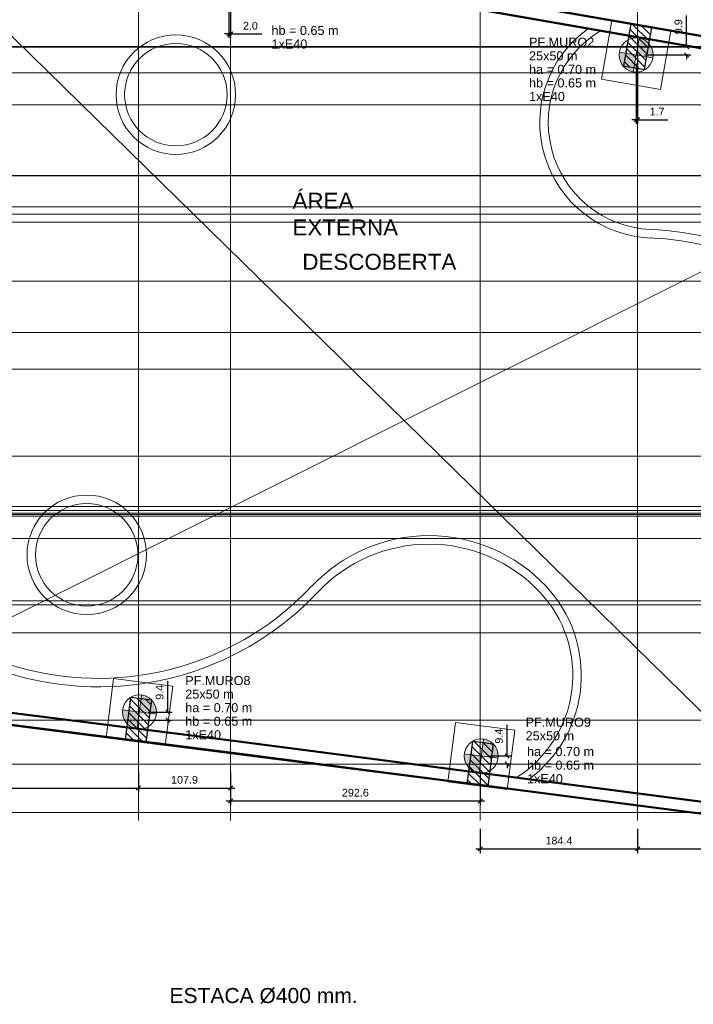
# Model space of a CAD drawing. Header units: millimetres. Extents: x 10 to 1250, y -62 to 528.
# Tile 57 of 193: x 105 to 121, y 19 to 42. Entities that reach past the tile are written whole.
import ezdxf

# ---------------------------------------------------------------- set-up
doc = ezdxf.new("R2010")
doc.units = ezdxf.units.MM
doc.header["$LTSCALE"] = 0.05
for name, color, linetype, lineweight in [('A-AREA-IDEN', 2, 'Continuous', 9), ('A-DETL-THIN', 151, 'Continuous', 18), ('A-WALL', 7, 'Continuous', 25), ('ARQ-ALV-REB', 7, 'Continuous', 18), ('C-PROP-LINE', 91, 'Continuous', 25), ('LC-Eixos', 160, 'Continuous', 5), ('LC-Estacas dos blocos', 7, 'Continuous', 5), ('LC-Hachuras dos pilares', 9, 'Continuous', 5), ('LC-Seção das fundações', 7, 'Continuous', 5), ('LC-Seção dos pilares', 4, 'Continuous', 30), ('LC-Textos', 3, 'Continuous', 20)]:
    doc.layers.add(name, color=color, linetype=linetype, lineweight=lineweight)
doc.styles.add('Arial', font='arial.ttf')
doc.styles.add('Humnst777 BlkCn BT_1', font='arial.ttf', dxfattribs={"height": 0.1875})
doc.styles.get("Standard").update_dxf_attribs({"font": 'arial.ttf'})
doc.dimstyles.new('UM_50.000000', dxfattribs={"dimtxt": 0.18, "dimasz": 0.1, "dimexe": 0.1, "dimexo": 0.2, "dimgap": 0.1, "dimtad": 1, "dimdec": 1, "dimlfac": 50, "dimzin": 0, "dimdsep": 46, "dimtxsty": 'Standard', "dimblk": 'OBLIQUE', "dimcen": 0.09, "dimdle": 0.1, "dimadec": 1, "dimazin": 2, "dimtfac": 1, "dimtdec": 1, "dimtofl": 0, "dimtmove": 0, "dimatfit": 3, "dimldrblk": 'OBLIQUE', "dimfxl": 1, "dimtolj": 1, "dimarcsym": 1})
pattern_1 = [(135, (15.30388, 54.98977), (-0.08838835, -0.08838835), [])]

# ---------------------------------------------------------------- blocks, each defined once
blk = doc.blocks.new('001')
at = {"layer": 'A-DETL-THIN', "color": 254}
for p, q in [((14.02, 8.122), (25.107, -2.729)), ((27.745, 5.583), (14.02, -1.286))]:
    blk.add_line(p, q, dxfattribs=at)
at = {"layer": 'A-WALL', "color": 254, "lineweight": 50}
for p, q in [((27.927, 5.694), (18.396, 7.356)), ((18.37, 7.219), (27.745, 5.583)), ((18.357, -1.85), (11.019, -0.928)), ((10.863, -1.049), (18.34, -1.989)), ((25.107, -2.729), (18.357, -1.85)), ((18.34, -1.989), (25.205, -2.883))]:
    blk.add_line(p, q, dxfattribs=at)
at = {"layer": 'ARQ-ALV-REB', "color": 254}
blk.add_line((27.927, 5.694), (18.396, 7.356), dxfattribs=at)
for centre, radius, start, end in [((23.324, 5.387), 1.352, 125.258, 267.4971), ((23.324, 5.387), 1.252, 120.5029, 267.4971), ((17.708, 5.716), 0.7, 0, 180), ((17.708, 5.716), 0.6, 0, 180), ((17.708, 5.716), 0.7, 180, 0), ((17.708, 5.716), 0.6, 180, 360), ((23.11, 0.504), 3.637, 40.5029, 87.4971), ((23.11, 0.504), 3.537, 40.5029, 87.4971), ((16.664, 0.325), 0.7, 0, 180), ((16.664, 0.325), 0.6, 0, 180), ((20.673, -1.335), 1.885, 43.2613, 136.7387), ((20.673, -1.335), 1.785, 43.2613, 136.7387), ((16.664, 0.325), 0.7, 180, 360), ((16.664, 0.325), 0.6, 180, 360), ((16.87, 2.6), 3.73, 220.7387, 257.2613), ((16.87, 2.6), 3.83, 220.7387, 257.2613), ((16.803, 2.306), 3.528, 257.2613, 316.7387), ((16.803, 2.306), 3.428, 257.2613, 316.7387), ((20.938, -1.085), 1.421, 302.4058, 43.2613), ((20.938, -1.085), 1.521, 306.7323, 43.2613)]:
    blk.add_arc(centre, radius, start, end, dxfattribs=at)
at = {"layer": 'C-PROP-LINE', "color": 254}
for p, q in [((10.863, -1.049), (18.34, -1.989)), ((18.34, -1.989), (25.205, -2.883))]:
    blk.add_line(p, q, dxfattribs=at)
at = {"layer": 'A-AREA-IDEN', "color": 254, "style": 'Humnst777 BlkCn BT_1'}
for s, p in [('ÁREA', (19.075, 4.379)), ('EXTERNA', (19.075, 4.066)), ('DESCOBERTA', (19.19, 3.664))]:
    blk.add_text(s, height=0.1875, dxfattribs=at).set_placement(p)
blk = doc.blocks.new('_Oblique')
at = {"color": 0, "linetype": 'ByBlock', "lineweight": -2}
blk.add_line((-0.5, -0.5), (0.5, 0.5), dxfattribs=at)
blk = doc.blocks.new('*D202')
at = {"color": 0, "lineweight": -2, "ltscale": 0.05, "transparency": 16777216}
for p, q in [((100.916, 24.137), (100.916, 23.674)), ((107.915, 24.137), (107.915, 23.674)), ((100.816, 23.774), (108.015, 23.774))]:
    blk.add_line(p, q, dxfattribs=at)
at = {"layer": 'Defpoints', "color": 0, "ltscale": 0.05, "transparency": 16777216}
for p in [(100.916, 24.337), (107.915, 24.337), (107.915, 23.774)]:
    blk.add_point(p, dxfattribs=at)
at = {"color": 0, "lineweight": -2, "ltscale": 0.05, "transparency": 16777216, "xscale": 0.1, "yscale": 0.1, "zscale": 0.1, "rotation": 180}
blk.add_blockref('_Oblique', (100.916, 23.774), dxfattribs=at)
at = {"color": 0, "lineweight": -2, "ltscale": 0.05, "transparency": 16777216, "xscale": 0.1, "yscale": 0.1, "zscale": 0.1}
blk.add_blockref('_Oblique', (107.915, 23.774), dxfattribs=at)
at = {"color": 0, "ltscale": 0.05, "transparency": 16777216, "insert": (104.415, 23.965), "char_height": 0.18, "attachment_point": 5}
blk.add_mtext('\\A1;350.0', dxfattribs=at)
blk = doc.blocks.new('*D203')
at = {"color": 0, "lineweight": -2, "ltscale": 0.05, "transparency": 16777216}
for p, q in [((107.915, 24.137), (107.915, 23.674)), ((110.073, 24.137), (110.073, 23.674)), ((107.815, 23.774), (110.173, 23.774))]:
    blk.add_line(p, q, dxfattribs=at)
at = {"layer": 'Defpoints', "color": 0, "ltscale": 0.05, "transparency": 16777216}
for p in [(107.915, 24.337), (110.073, 24.337), (110.073, 23.774)]:
    blk.add_point(p, dxfattribs=at)
at = {"color": 0, "lineweight": -2, "ltscale": 0.05, "transparency": 16777216, "xscale": 0.1, "yscale": 0.1, "zscale": 0.1, "rotation": 180}
blk.add_blockref('_Oblique', (107.915, 23.774), dxfattribs=at)
at = {"color": 0, "lineweight": -2, "ltscale": 0.05, "transparency": 16777216, "xscale": 0.1, "yscale": 0.1, "zscale": 0.1}
blk.add_blockref('_Oblique', (110.073, 23.774), dxfattribs=at)
at = {"color": 0, "ltscale": 0.05, "transparency": 16777216, "insert": (108.994, 23.965), "char_height": 0.18, "attachment_point": 5}
blk.add_mtext('\\A1;107.9', dxfattribs=at)
blk = doc.blocks.new('*D204')
at = {"color": 0, "lineweight": -2, "ltscale": 0.05, "transparency": 16777216}
for p, q in [((110.073, 24.137), (110.073, 23.372)), ((115.924, 24.137), (115.924, 23.372)), ((109.973, 23.472), (116.024, 23.472))]:
    blk.add_line(p, q, dxfattribs=at)
at = {"layer": 'Defpoints', "color": 0, "ltscale": 0.05, "transparency": 16777216}
for p in [(110.073, 24.337), (115.924, 24.337), (115.924, 23.472)]:
    blk.add_point(p, dxfattribs=at)
at = {"color": 0, "lineweight": -2, "ltscale": 0.05, "transparency": 16777216, "xscale": 0.1, "yscale": 0.1, "zscale": 0.1, "rotation": 180}
blk.add_blockref('_Oblique', (110.073, 23.472), dxfattribs=at)
at = {"color": 0, "lineweight": -2, "ltscale": 0.05, "transparency": 16777216, "xscale": 0.1, "yscale": 0.1, "zscale": 0.1}
blk.add_blockref('_Oblique', (115.924, 23.472), dxfattribs=at)
at = {"color": 0, "ltscale": 0.05, "transparency": 16777216, "insert": (112.998, 23.664), "char_height": 0.18, "attachment_point": 5}
blk.add_mtext('\\A1;292.6', dxfattribs=at)
blk = doc.blocks.new('*D205')
at = {"color": 0, "lineweight": -2, "ltscale": 0.05, "transparency": 16777216}
for p, q in [((115.924, 22.816), (115.924, 22.249)), ((119.613, 22.816), (119.613, 22.249)), ((115.824, 22.349), (119.713, 22.349))]:
    blk.add_line(p, q, dxfattribs=at)
at = {"layer": 'Defpoints', "color": 0, "ltscale": 0.05, "transparency": 16777216}
for p in [(115.924, 23.016), (119.613, 23.016), (119.613, 22.349)]:
    blk.add_point(p, dxfattribs=at)
at = {"color": 0, "lineweight": -2, "ltscale": 0.05, "transparency": 16777216, "xscale": 0.1, "yscale": 0.1, "zscale": 0.1, "rotation": 180}
blk.add_blockref('_Oblique', (115.924, 22.349), dxfattribs=at)
at = {"color": 0, "lineweight": -2, "ltscale": 0.05, "transparency": 16777216, "xscale": 0.1, "yscale": 0.1, "zscale": 0.1}
blk.add_blockref('_Oblique', (119.613, 22.349), dxfattribs=at)
at = {"color": 0, "ltscale": 0.05, "transparency": 16777216, "insert": (117.769, 22.54), "char_height": 0.18, "attachment_point": 5}
blk.add_mtext('\\A1;184.4', dxfattribs=at)
blk = doc.blocks.new('*D206')
at = {"color": 0, "lineweight": -2, "ltscale": 0.05, "transparency": 16777216}
for p, q in [((119.613, 22.816), (119.613, 22.249)), ((123.591, 22.816), (123.591, 22.249)), ((119.513, 22.349), (123.691, 22.349))]:
    blk.add_line(p, q, dxfattribs=at)
at = {"layer": 'Defpoints', "color": 0, "ltscale": 0.05, "transparency": 16777216}
for p in [(119.613, 23.016), (123.591, 23.016), (123.591, 22.349)]:
    blk.add_point(p, dxfattribs=at)
at = {"color": 0, "lineweight": -2, "ltscale": 0.05, "transparency": 16777216, "xscale": 0.1, "yscale": 0.1, "zscale": 0.1, "rotation": 180}
blk.add_blockref('_Oblique', (119.613, 22.349), dxfattribs=at)
at = {"color": 0, "lineweight": -2, "ltscale": 0.05, "transparency": 16777216, "xscale": 0.1, "yscale": 0.1, "zscale": 0.1}
blk.add_blockref('_Oblique', (123.591, 22.349), dxfattribs=at)
at = {"color": 0, "ltscale": 0.05, "transparency": 16777216, "insert": (121.602, 22.54), "char_height": 0.18, "attachment_point": 5}
blk.add_mtext('\\A1;198.9', dxfattribs=at)
blk = doc.blocks.new('*D3994')
at = {"color": 0, "lineweight": -2, "ltscale": 0.05, "transparency": 16777216}
for p, q in [((108.603, 25.554), (108.603, 26.281)), ((108.139, 25.554), (108.703, 25.554)), ((108.115, 25.366), (108.703, 25.366)), ((108.603, 25.366), (108.603, 25.266))]:
    blk.add_line(p, q, dxfattribs=at)
at = {"layer": 'Defpoints', "color": 0, "ltscale": 0.05, "transparency": 16777216}
for p in [(107.939, 25.554), (108.603, 25.554), (107.915, 25.366)]:
    blk.add_point(p, dxfattribs=at)
at = {"color": 0, "lineweight": -2, "ltscale": 0.05, "transparency": 16777216, "xscale": 0.1, "yscale": 0.1, "zscale": 0.1}
for p, rotation in [((108.603, 25.554), 270), ((108.603, 25.366), 90)]:
    blk.add_blockref('_Oblique', p, dxfattribs=dict(at, rotation=rotation))
at = {"color": 0, "ltscale": 0.05, "transparency": 16777216, "insert": (108.411, 26.017), "char_height": 0.18, "attachment_point": 5, "rotation": 90}
blk.add_mtext('\\A1;9.4', dxfattribs=at)
blk = doc.blocks.new('*D3995')
at = {"color": 0, "lineweight": -2, "ltscale": 0.05, "transparency": 16777216}
for p, q in [((116.556, 24.525), (116.556, 25.252)), ((116.148, 24.525), (116.656, 24.525)), ((116.124, 24.337), (116.656, 24.337)), ((116.556, 24.337), (116.556, 24.237))]:
    blk.add_line(p, q, dxfattribs=at)
at = {"layer": 'Defpoints', "color": 0, "ltscale": 0.05, "transparency": 16777216}
for p in [(115.948, 24.525), (116.556, 24.525), (115.924, 24.337)]:
    blk.add_point(p, dxfattribs=at)
at = {"color": 0, "lineweight": -2, "ltscale": 0.05, "transparency": 16777216, "xscale": 0.1, "yscale": 0.1, "zscale": 0.1}
for p, rotation in [((116.556, 24.525), 270), ((116.556, 24.337), 90)]:
    blk.add_blockref('_Oblique', p, dxfattribs=dict(at, rotation=rotation))
at = {"color": 0, "ltscale": 0.05, "transparency": 16777216, "insert": (116.364, 24.989), "char_height": 0.18, "attachment_point": 5, "rotation": 90}
blk.add_mtext('\\A1;9.4', dxfattribs=at)
blk = doc.blocks.new('*D4006')
at = {"color": 0, "lineweight": -2, "ltscale": 0.05, "transparency": 16777216}
for p, q in [((120.76, 41.146), (120.76, 41.874)), ((119.813, 41.146), (120.86, 41.146)), ((119.778, 40.948), (120.86, 40.948)), ((120.76, 40.948), (120.76, 40.848))]:
    blk.add_line(p, q, dxfattribs=at)
at = {"layer": 'Defpoints', "color": 0, "ltscale": 0.05, "transparency": 16777216}
for p in [(119.613, 41.146), (120.76, 41.146), (119.578, 40.948)]:
    blk.add_point(p, dxfattribs=at)
at = {"color": 0, "lineweight": -2, "ltscale": 0.05, "transparency": 16777216, "xscale": 0.1, "yscale": 0.1, "zscale": 0.1}
for p, rotation in [((120.76, 41.146), 270), ((120.76, 40.948), 90)]:
    blk.add_blockref('_Oblique', p, dxfattribs=dict(at, rotation=rotation))
at = {"color": 0, "ltscale": 0.05, "transparency": 16777216, "insert": (120.568, 41.61), "char_height": 0.18, "attachment_point": 5, "rotation": 90}
blk.add_mtext('\\A1;9.9', dxfattribs=at)
blk = doc.blocks.new('*D4007')
at = {"color": 0, "lineweight": -2, "ltscale": 0.05, "transparency": 16777216}
for p, q in [((119.613, 40.948), (119.613, 39.332)), ((119.578, 40.748), (119.578, 39.332)), ((119.578, 39.432), (119.478, 39.432)), ((119.613, 39.432), (120.324, 39.432))]:
    blk.add_line(p, q, dxfattribs=at)
at = {"layer": 'Defpoints', "color": 0, "ltscale": 0.05, "transparency": 16777216}
for p in [(119.613, 41.148), (119.578, 40.948), (119.613, 39.432)]:
    blk.add_point(p, dxfattribs=at)
at = {"color": 0, "lineweight": -2, "ltscale": 0.05, "transparency": 16777216, "xscale": 0.1, "yscale": 0.1, "zscale": 0.1}
blk.add_blockref('_Oblique', (119.578, 39.432), dxfattribs=at)
at = {"color": 0, "lineweight": -2, "ltscale": 0.05, "transparency": 16777216, "xscale": 0.1, "yscale": 0.1, "zscale": 0.1, "rotation": 180}
blk.add_blockref('_Oblique', (119.613, 39.432), dxfattribs=at)
at = {"color": 0, "ltscale": 0.05, "transparency": 16777216, "insert": (120.068, 39.622), "char_height": 0.18, "attachment_point": 5}
blk.add_mtext('\\A1;1.7', dxfattribs=at)
blk = doc.blocks.new('*D4008')
at = {"color": 0, "lineweight": -2, "ltscale": 0.05, "transparency": 16777216}
for p, q in [((110.073, 42.61), (110.073, 41.34)), ((110.033, 42.414), (110.033, 41.34)), ((110.033, 41.44), (109.933, 41.44)), ((110.073, 41.44), (110.803, 41.44))]:
    blk.add_line(p, q, dxfattribs=at)
at = {"layer": 'Defpoints', "color": 0, "ltscale": 0.05, "transparency": 16777216}
for p in [(110.073, 42.81), (110.033, 42.614), (110.073, 41.44)]:
    blk.add_point(p, dxfattribs=at)
at = {"color": 0, "lineweight": -2, "ltscale": 0.05, "transparency": 16777216, "xscale": 0.1, "yscale": 0.1, "zscale": 0.1}
blk.add_blockref('_Oblique', (110.033, 41.44), dxfattribs=at)
at = {"color": 0, "lineweight": -2, "ltscale": 0.05, "transparency": 16777216, "xscale": 0.1, "yscale": 0.1, "zscale": 0.1, "rotation": 180}
blk.add_blockref('_Oblique', (110.073, 41.44), dxfattribs=at)
at = {"color": 0, "ltscale": 0.05, "transparency": 16777216, "insert": (110.538, 41.632), "char_height": 0.18, "attachment_point": 5}
blk.add_mtext('\\A1;2.0', dxfattribs=at)

msp = doc.modelspace()

# ---------------------------------------------------------------- hatches: boundary and pattern name
at = {"layer": 'LC-Estacas dos blocos', "linetype": 'Continuous'}
for points in [[(119.9781, 40.9485), (119.9644, 41.052), (119.9245, 41.1485), (119.8609, 41.2313), (119.7781, 41.2949), (119.6816, 41.3348), (119.6463, 41.3395), (119.5781, 40.9485), (119.9691, 40.8802), (119.9781, 40.9485)], [(119.4745, 40.5621), (119.5098, 40.5574), (119.5781, 40.9485), (119.187, 41.0167), (119.1781, 40.9485), (119.1917, 40.8449), (119.2316, 40.7485), (119.2952, 40.6656), (119.3781, 40.602), (119.4745, 40.5621)], [(108.3391, 25.5539), (108.3255, 25.6574), (108.2856, 25.7539), (108.222, 25.8368), (108.1391, 25.9003), (108.0427, 25.9403), (107.9895, 25.9473), (107.9391, 25.5539), (108.3325, 25.5035), (108.3391, 25.5539)], [(107.8356, 25.1675), (107.8888, 25.1605), (107.9391, 25.5539), (107.5458, 25.6043), (107.5391, 25.5539), (107.5528, 25.4504), (107.5927, 25.3539), (107.6563, 25.2711), (107.7391, 25.2075), (107.8356, 25.1675)], [(116.3483, 24.5253), (116.3347, 24.6288), (116.2948, 24.7253), (116.2312, 24.8082), (116.1483, 24.8717), (116.0519, 24.9117), (115.9987, 24.9187), (115.9483, 24.5253), (116.3417, 24.4749), (116.3483, 24.5253)], [(115.8448, 24.1389), (115.898, 24.1319), (115.9483, 24.5253), (115.555, 24.5757), (115.5483, 24.5253), (115.562, 24.4218), (115.6019, 24.3253), (115.6655, 24.2425), (115.7483, 24.1789), (115.8448, 24.1389)]]:
    msp.add_hatch(color=256, dxfattribs=at).paths.add_polyline_path(points)
at = {"layer": 'LC-Hachuras dos pilares', "linetype": 'Continuous'}
h = msp.add_hatch(dxfattribs=at)
h.set_pattern_fill('ANSI31', color=256, angle=90, style=0)
h.set_pattern_definition(pattern_1)
h.paths.add_polyline_path([(119.9452, 41.5952), (119.4526, 41.6812), (119.2807, 40.696), (119.7732, 40.6101), (119.9452, 41.5952)])
h = msp.add_hatch(dxfattribs=at)
h.set_pattern_fill('ANSI31', color=256, angle=90, style=0)
h.set_pattern_definition(pattern_1)
h.paths.add_polyline_path([(107.6035, 24.9009), (108.0995, 24.8374), (108.2265, 25.8293), (107.7306, 25.8928), (107.6035, 24.9009)])
h = msp.add_hatch(dxfattribs=at)
h.set_pattern_fill('ANSI31', color=256, angle=90, style=0)
h.set_pattern_definition(pattern_1)
h.paths.add_polyline_path([(115.6127, 23.8723), (116.1087, 23.8088), (116.2357, 24.8007), (115.7398, 24.8642), (115.6127, 23.8723)])

# ---------------------------------------------------------------- linework, layer by layer
at = {"color": 12, "ltscale": 0.05}
msp.add_lwpolyline([(15.3039, 54.9898), (22.9229, 54.8338), (23.1787, 46.2166), (35.8031, 46.349), (35.8038, 57.1232), (43.3297, 56.8524), (45.9634, 56.6271), (63.3939, 53.0092), (79.7234, 49.6198), (93.3669, 46.7879), (110.3935, 43.2613), (129.2288, 39.9755), (123.7854, 22.8227), (95.1013, 26.4892), (95.1262, 26.6876), (84.3797, 28.0388), (63.5831, 28.1077), (47.4757, 28.1064), (23.1787, 27.8194), (15.8865, 27.9118), (15.3039, 54.9898)], dxfattribs=at)
at = {"layer": 'LC-Eixos'}
for p, q in [((107.915, 59.3439), (107.915, 23.0158)), ((110.0726, 59.3439), (110.0726, 23.0158)), ((115.9242, 59.3439), (115.9242, 23.0158)), ((119.6129, 59.3439), (119.6129, 23.0158)), ((11.8229, 41.1318), (135.0142, 41.1318)), ((13.6039, 41.1456), (131.5774, 41.1456)), ((11.8229, 40.5278), (135.0142, 40.5278)), ((11.8229, 39.7805), (131.5774, 39.7805)), ((11.8229, 38.1278), (135.0142, 38.1278)), ((11.8229, 38.1178), (135.0142, 38.1178)), ((11.8229, 37.3918), (135.0142, 37.3918)), ((11.8229, 37.2218), (135.0142, 37.2218)), ((11.8229, 37.0292), (135.0142, 37.0292)), ((11.8229, 35.652), (131.5774, 35.652)), ((11.8229, 34.4428), (135.0142, 34.4428)), ((11.8229, 33.5878), (135.0142, 33.5878)), ((11.8229, 31.5506), (131.5774, 31.5506)), ((11.8229, 30.3666), (135.0142, 30.3666)), ((11.8229, 30.2762), (135.0142, 30.2762)), ((11.8229, 30.2134), (135.0142, 30.2134)), ((11.8229, 30.1834), (135.0142, 30.1834)), ((11.8229, 30.1824), (135.0142, 30.1824)), ((11.8229, 30.146), (135.0142, 30.146)), ((11.8229, 29.6222), (135.0142, 29.6222)), ((11.8229, 28.1618), (135.0142, 28.1618)), ((11.8229, 28.0654), (135.0142, 28.0654)), ((11.8229, 27.412), (131.5774, 27.412)), ((11.8229, 25.3651), (131.5774, 25.3651)), ((11.8229, 24.3365), (131.5774, 24.3365)), ((11.8229, 23.1994), (131.5774, 23.1994))]:
    msp.add_line(p, q, dxfattribs=at)
at = {"layer": 'LC-Estacas dos blocos'}
for p, q in [((119.6468, 41.3425), (119.5093, 40.5544)), ((119.9721, 40.8797), (119.184, 41.0172)), ((107.8883, 25.1572), (107.99, 25.9507)), ((107.5424, 25.6047), (108.3359, 25.5031)), ((115.8975, 24.1286), (115.9992, 24.9221)), ((115.5516, 24.5761), (116.3451, 24.4745))]:
    msp.add_line(p, q, dxfattribs=at)
for centre in [(119.5781, 40.9485), (107.9391, 25.5539), (115.9483, 24.5253)]:
    msp.add_circle(centre, 0.4, dxfattribs=at)
at = {"layer": 'LC-Seção das fundações'}
for points in [[(120.1473, 40.1385), (120.388, 41.5177), (119.0088, 41.7584), (118.7681, 40.3792), (120.1473, 40.1385)], [(107.3338, 26.3372), (107.1559, 24.9485), (108.5445, 24.7706), (108.7224, 26.1593), (107.3338, 26.3372)], [(115.343, 25.3086), (115.1651, 23.9199), (116.5537, 23.742), (116.7316, 25.1307), (115.343, 25.3086)]]:
    msp.add_lwpolyline(points, close=True, dxfattribs=at)
at = {"layer": 'LC-Seção dos pilares'}
for points in [[(119.9452, 41.5952), (119.4526, 41.6812), (119.2807, 40.696), (119.7732, 40.6101), (119.9452, 41.5952)], [(107.6035, 24.9009), (108.0995, 24.8374), (108.2265, 25.8293), (107.7306, 25.8928), (107.6035, 24.9009)], [(115.6127, 23.8723), (116.1087, 23.8088), (116.2357, 24.8007), (115.7398, 24.8642), (115.6127, 23.8723)]]:
    msp.add_lwpolyline(points, close=True, dxfattribs=at)

# ---------------------------------------------------------------- block references
at = {"xscale": 2, "yscale": 2, "zscale": 2}
msp.add_blockref('001', (73.3751, 28.5877), dxfattribs=at)

# ---------------------------------------------------------------- texts
at = {"layer": 'LC-Textos', "linetype": 'Continuous', "char_height": 0.2118, "attachment_point": 7, "line_spacing_factor": 0.798, "style": 'Arial'}
for s, insert, width in [('hb = 0.65 m', (111.0329, 41.4142), 3.132523), ('1xE40', (111.0329, 41.0965), 1.668378), ('PF.MURO2', (117.0678, 41.1382), 3.082493), ('25x50 m', (117.0678, 40.8205), 2.284945), ('ha = 0.70 m', (117.0678, 40.5028), 3.169815), ('hb = 0.65 m', (117.0678, 40.1851), 3.169815), ('1xE40', (117.0678, 39.8674), 1.68824), ('PF.MURO8', (109.0121, 26.1834), 3.046228), ('25x50 m', (109.0121, 25.8657), 2.258063), ('ha = 0.70 m', (109.0121, 25.548), 3.132523), ('hb = 0.65 m', (109.0121, 25.2303), 3.132523), ('PF.MURO9', (116.9882, 25.2072), 3.082493), ('1xE40', (109.0121, 24.9126), 1.668378), ('25x50 m', (116.9882, 24.8895), 2.284945), ('ha = 0.70 m', (117.0213, 24.5194), 3.132523), ('hb = 0.65 m', (117.0213, 24.2017), 3.132523), ('1xE40', (117.0213, 23.884), 1.668378)]:
    msp.add_mtext(s, dxfattribs=dict(at, insert=insert, width=width))
at = {"layer": 'LC-Textos', "insert": (113.053, 18.7226), "char_height": 0.353, "width": 10.563228, "attachment_point": 9, "line_spacing_factor": 0.798, "style": 'Arial'}
msp.add_mtext('\\pxt29;ESTACA %%C400 mm.', dxfattribs=at)

# ---------------------------------------------------------------- dimensions: what is measured, and where the dimension line sits
at = {"ltscale": 0.05}
for base, p1, p2, picture, middle in [((110.0726, 41.4399), (110.0333, 42.6137), (110.0726, 42.8101), '*D4008', (110.5377, 41.6318)), ((119.6129, 39.4317), (119.5781, 40.9485), (119.6129, 41.1482), '*D4007', (120.0683, 39.622)), ((107.915, 23.7735), (100.9159, 24.3365), (107.915, 24.3365), '*D202', (104.4154, 23.9655)), ((110.0726, 23.7735), (107.915, 24.3365), (110.0726, 24.3365), '*D203', (108.9938, 23.9654)), ((115.9242, 23.4722), (110.0726, 24.3365), (115.9242, 24.3365), '*D204', (112.9984, 23.6641)), ((119.6129, 22.3485), (115.9242, 23.0158), (119.6129, 23.0158), '*D205', (117.7686, 22.5404)), ((123.5906, 22.3485), (119.6129, 23.0158), (123.5906, 23.0158), '*D206', (121.6018, 22.5404))]:
    dim = msp.add_linear_dim(base=base, p1=p1, p2=p2, dimstyle='UM_50.000000', dxfattribs=at)
    dim.commit()
    dim.dimension.update_dxf_attribs({"geometry": picture, "text_midpoint": middle})
for base, p1, p2, picture, middle in [((120.7595, 41.1456), (119.5781, 40.9485), (119.6129, 41.1456), '*D4006', (120.5676, 41.6097)), ((108.6026, 25.5539), (107.915, 25.3655), (107.9391, 25.5539), '*D3994', (108.4107, 26.0174)), ((116.5558, 24.5253), (115.9242, 24.3365), (115.9483, 24.5253), '*D3995', (116.3639, 24.9888))]:
    dim = msp.add_linear_dim(base=base, p1=p1, p2=p2, angle=90, dimstyle='UM_50.000000', dxfattribs=at)
    dim.commit()
    dim.dimension.update_dxf_attribs({"geometry": picture, "text_midpoint": middle})

doc.saveas('drawing.dxf')
